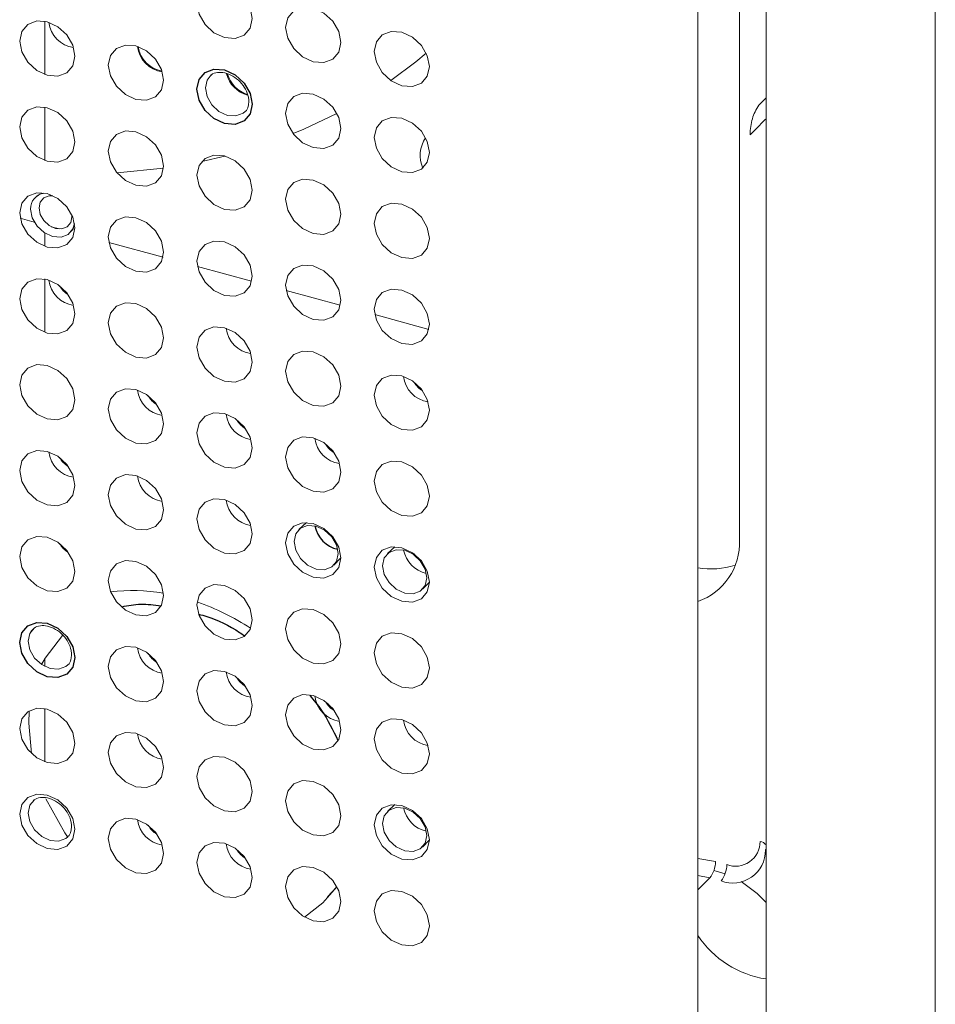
# Paper-space layout '_Trimetric' of a CAD drawing. Header units: millimetres. Extents: x -1485 to 1441, y -378 to 2620.
# Tile 22 of 86: x -907 to -871, y 882 to 922. Entities that reach past the tile are written whole.
import ezdxf

# ---------------------------------------------------------------- set-up
doc = ezdxf.new("R2010")
doc.units = ezdxf.units.MM

psp = doc.layouts.new('_Trimetric')

# ---------------------------------------------------------------- linework, layer by layer
at = {"color": 144, "linetype": 'Continuous', "lineweight": 18}
for p, q in [((-870.907, 509.261), (-870.907, 1254.995)), ((-877.664, 1248.112), (-877.664, 502.377)), ((-880.383, 501.931), (-880.383, 1247.665)), ((-878.726, 1048.246), (-878.726, 900.825)), ((-906.454, 921.527), (-906.454, 919.401)), ((-877.951, 918.175), (-877.664, 918.47)), ((-906.454, 918.098), (-906.454, 915.972)), ((-900.186, 915.932), (-899.261, 916.148)), ((-903.567, 915.472), (-901.714, 915.663)), ((-906.868, 913.511), (-907.431, 913.664)), ((-905.367, 913.719), (-905.369, 913.766)), ((-905.858, 913.237), (-906.189, 913.327)), ((-906.454, 913.078), (-906.454, 912.544)), ((-901.732, 912.115), (-903.893, 912.703)), ((-898.194, 911.154), (-900.356, 911.741)), ((-906.454, 911.241), (-906.454, 909.115)), ((-894.657, 910.192), (-896.818, 910.78)), ((-891.119, 909.231), (-893.28, 909.818)), ((-896.011, 901.517), (-896.307, 901.243)), ((-892.473, 900.555), (-892.769, 900.281)), ((-894.916, 899.818), (-894.636, 900.107)), ((-891.379, 898.857), (-891.098, 899.146)), ((-906.454, 896.079), (-906.454, 895.779)), ((-906.454, 894.098), (-906.454, 891.972)), ((-895.038, 894.116), (-895.168, 894.31)), ((-892.473, 890.269), (-892.769, 889.995)), ((-891.379, 888.571), (-891.098, 888.86)), ((-877.69, 888.454), (-877.664, 888.485)), ((-879.68, 887.995), (-880.383, 888.115)), ((-879.296, 887.506), (-879.743, 887.641)), ((-880.383, 887.435), (-879.91, 887.343)), ((-880.383, 886.866), (-879.91, 887.343))]:
    psp.add_line(p, q, dxfattribs=at)
at = {"color": 7, "linetype": 'Continuous', "lineweight": 25}
psp.add_line((-894.806, 886.974), (-895.164, 886.582), dxfattribs=at)
at = {"color": 144, "linetype": 'Continuous', "lineweight": 18, "flags": 128}
for points in [[(-898.173, 921.642), (-898.257, 921.256), (-898.496, 920.975), (-898.853, 920.84), (-899.275, 920.874), (-899.697, 921.07), (-900.054, 921.398), (-900.293, 921.809), (-900.377, 922.241), (-900.293, 922.627), (-900.054, 922.908), (-899.697, 923.042), (-899.275, 923.009), (-898.853, 922.813), (-898.496, 922.485), (-898.257, 922.073), (-898.173, 921.642)], [(-894.636, 920.681), (-894.719, 920.295), (-894.958, 920.013), (-895.316, 919.879), (-895.737, 919.912), (-896.159, 920.108), (-896.516, 920.437), (-896.755, 920.848), (-896.839, 921.279), (-896.755, 921.665), (-896.516, 921.947), (-896.159, 922.081), (-895.737, 922.048), (-895.316, 921.852), (-894.958, 921.523), (-894.719, 921.112), (-894.636, 920.681)], [(-905.249, 920.136), (-905.332, 919.75), (-905.571, 919.469), (-905.929, 919.335), (-906.35, 919.368), (-906.772, 919.564), (-907.129, 919.892), (-907.368, 920.304), (-907.452, 920.735), (-907.368, 921.121), (-907.129, 921.402), (-906.772, 921.537), (-906.35, 921.503), (-905.929, 921.308), (-905.571, 920.979), (-905.332, 920.568), (-905.249, 920.136)], [(-891.098, 919.719), (-891.182, 919.333), (-891.421, 919.052), (-891.778, 918.917), (-892.2, 918.951), (-892.621, 919.147), (-892.979, 919.475), (-893.217, 919.887), (-893.301, 920.318), (-893.217, 920.704), (-892.979, 920.985), (-892.621, 921.12), (-892.2, 921.086), (-891.778, 920.89), (-891.421, 920.562), (-891.182, 920.15), (-891.098, 919.719)], [(-901.711, 919.175), (-901.795, 918.789), (-902.034, 918.507), (-902.391, 918.373), (-902.813, 918.406), (-903.234, 918.602), (-903.592, 918.931), (-903.83, 919.342), (-903.914, 919.774), (-903.83, 920.159), (-903.592, 920.441), (-903.234, 920.575), (-902.813, 920.542), (-902.391, 920.346), (-902.034, 920.018), (-901.795, 919.606), (-901.711, 919.175)], [(-892.637, 919.158), (-891.647, 919.902), (-891.225, 920.252)], [(-899.805, 919.382), (-899.974, 919.172), (-900.041, 918.864), (-899.974, 918.519), (-899.783, 918.19), (-899.497, 917.928), (-899.16, 917.771), (-898.823, 917.745), (-898.538, 917.852), (-898.459, 917.918)], [(-894.636, 917.252), (-894.719, 916.866), (-894.958, 916.585), (-895.316, 916.45), (-895.737, 916.484), (-896.159, 916.679), (-896.516, 917.008), (-896.755, 917.419), (-896.839, 917.851), (-896.755, 918.237), (-896.516, 918.518), (-896.159, 918.652), (-895.737, 918.619), (-895.316, 918.423), (-894.958, 918.095), (-894.719, 917.683), (-894.636, 917.252)], [(-905.249, 916.708), (-905.332, 916.322), (-905.571, 916.04), (-905.929, 915.906), (-906.35, 915.939), (-906.772, 916.135), (-907.129, 916.464), (-907.368, 916.875), (-907.452, 917.306), (-907.368, 917.692), (-907.129, 917.974), (-906.772, 918.108), (-906.35, 918.075), (-905.929, 917.879), (-905.571, 917.55), (-905.332, 917.139), (-905.249, 916.708)], [(-896.541, 917.04), (-896.11, 917.22), (-894.794, 917.847)], [(-891.098, 916.29), (-891.182, 915.905), (-891.421, 915.623), (-891.778, 915.489), (-892.2, 915.522), (-892.621, 915.718), (-892.979, 916.047), (-893.217, 916.458), (-893.301, 916.889), (-893.217, 917.275), (-892.979, 917.557), (-892.621, 917.691), (-892.2, 917.658), (-891.778, 917.462), (-891.421, 917.133), (-891.182, 916.722), (-891.098, 916.29)], [(-877.69, 917.623), (-878.102, 917.199), (-878.297, 916.999)], [(-901.711, 915.746), (-901.795, 915.36), (-902.034, 915.079), (-902.391, 914.944), (-902.813, 914.978), (-903.234, 915.174), (-903.592, 915.502), (-903.83, 915.914), (-903.914, 916.345), (-903.83, 916.731), (-903.592, 917.012), (-903.234, 917.147), (-902.813, 917.113), (-902.391, 916.917), (-902.034, 916.589), (-901.795, 916.178), (-901.711, 915.746)], [(-898.173, 914.785), (-898.257, 914.399), (-898.496, 914.117), (-898.853, 913.983), (-899.275, 914.016), (-899.697, 914.212), (-900.054, 914.541), (-900.293, 914.952), (-900.377, 915.384), (-900.293, 915.769), (-900.054, 916.051), (-899.697, 916.185), (-899.275, 916.152), (-898.853, 915.956), (-898.496, 915.627), (-898.257, 915.216), (-898.173, 914.785)], [(-894.636, 913.823), (-894.719, 913.437), (-894.958, 913.156), (-895.316, 913.022), (-895.737, 913.055), (-896.159, 913.251), (-896.516, 913.579), (-896.755, 913.991), (-896.839, 914.422), (-896.755, 914.808), (-896.516, 915.089), (-896.159, 915.224), (-895.737, 915.19), (-895.316, 914.995), (-894.958, 914.666), (-894.719, 914.255), (-894.636, 913.823)], [(-905.249, 913.279), (-905.332, 912.893), (-905.571, 912.612), (-905.929, 912.477), (-906.35, 912.511), (-906.772, 912.706), (-907.129, 913.035), (-907.368, 913.446), (-907.452, 913.878), (-907.368, 914.264), (-907.129, 914.545), (-906.772, 914.679), (-906.35, 914.646), (-905.929, 914.45), (-905.571, 914.122), (-905.332, 913.71), (-905.249, 913.279)], [(-906.123, 914.553), (-906.275, 914.553), (-906.488, 914.473), (-906.63, 914.305), (-906.68, 914.076), (-906.63, 913.819), (-906.488, 913.574), (-906.275, 913.378), (-906.024, 913.261), (-905.772, 913.241), (-905.559, 913.321), (-905.417, 913.489), (-905.367, 913.719), (-905.367, 913.719)], [(-905.266, 913.455), (-905.328, 913.24), (-905.518, 913.015), (-905.802, 912.908), (-906.138, 912.935), (-906.474, 913.091), (-906.759, 913.353), (-906.949, 913.68), (-907.016, 914.024)], [(-891.098, 912.862), (-891.182, 912.476), (-891.421, 912.194), (-891.778, 912.06), (-892.2, 912.093), (-892.621, 912.289), (-892.979, 912.618), (-893.217, 913.029), (-893.301, 913.461), (-893.217, 913.846), (-892.979, 914.128), (-892.621, 914.262), (-892.2, 914.229), (-891.778, 914.033), (-891.421, 913.704), (-891.182, 913.293), (-891.098, 912.862)], [(-901.711, 912.317), (-901.795, 911.932), (-902.034, 911.65), (-902.391, 911.516), (-902.813, 911.549), (-903.234, 911.745), (-903.592, 912.074), (-903.83, 912.485), (-903.914, 912.916), (-903.83, 913.302), (-903.592, 913.584), (-903.234, 913.718), (-902.813, 913.685), (-902.391, 913.489), (-902.034, 913.16), (-901.795, 912.749), (-901.711, 912.317)], [(-898.173, 911.356), (-898.257, 910.97), (-898.496, 910.689), (-898.853, 910.554), (-899.275, 910.588), (-899.697, 910.784), (-900.054, 911.112), (-900.293, 911.523), (-900.377, 911.955), (-900.293, 912.341), (-900.054, 912.622), (-899.697, 912.756), (-899.275, 912.723), (-898.853, 912.527), (-898.496, 912.199), (-898.257, 911.787), (-898.173, 911.356)], [(-894.636, 910.395), (-894.719, 910.009), (-894.958, 909.727), (-895.316, 909.593), (-895.737, 909.626), (-896.159, 909.822), (-896.516, 910.151), (-896.755, 910.562), (-896.839, 910.993), (-896.755, 911.379), (-896.516, 911.661), (-896.159, 911.795), (-895.737, 911.762), (-895.316, 911.566), (-894.958, 911.237), (-894.719, 910.826), (-894.636, 910.395)], [(-905.249, 909.85), (-905.332, 909.464), (-905.571, 909.183), (-905.929, 909.049), (-906.35, 909.082), (-906.772, 909.278), (-907.129, 909.606), (-907.368, 910.018), (-907.452, 910.449), (-907.368, 910.835), (-907.129, 911.116), (-906.772, 911.251), (-906.35, 911.217), (-905.929, 911.022), (-905.571, 910.693), (-905.332, 910.282), (-905.249, 909.85)], [(-891.098, 909.433), (-891.182, 909.047), (-891.421, 908.766), (-891.778, 908.631), (-892.2, 908.665), (-892.621, 908.861), (-892.979, 909.189), (-893.217, 909.601), (-893.301, 910.032), (-893.217, 910.418), (-892.979, 910.699), (-892.621, 910.834), (-892.2, 910.8), (-891.778, 910.604), (-891.421, 910.276), (-891.182, 909.864), (-891.098, 909.433)], [(-901.711, 908.889), (-901.795, 908.503), (-902.034, 908.221), (-902.391, 908.087), (-902.813, 908.12), (-903.234, 908.316), (-903.592, 908.645), (-903.83, 909.056), (-903.914, 909.488), (-903.83, 909.873), (-903.592, 910.155), (-903.234, 910.289), (-902.813, 910.256), (-902.391, 910.06), (-902.034, 909.732), (-901.795, 909.32), (-901.711, 908.889)], [(-898.173, 907.927), (-898.257, 907.542), (-898.496, 907.26), (-898.853, 907.126), (-899.275, 907.159), (-899.697, 907.355), (-900.054, 907.683), (-900.293, 908.095), (-900.377, 908.526), (-900.293, 908.912), (-900.054, 909.193), (-899.697, 909.328), (-899.275, 909.294), (-898.853, 909.099), (-898.496, 908.77), (-898.257, 908.359), (-898.173, 907.927)], [(-894.636, 906.966), (-894.719, 906.58), (-894.958, 906.299), (-895.316, 906.164), (-895.737, 906.198), (-896.159, 906.393), (-896.516, 906.722), (-896.755, 907.133), (-896.839, 907.565), (-896.755, 907.951), (-896.516, 908.232), (-896.159, 908.366), (-895.737, 908.333), (-895.316, 908.137), (-894.958, 907.809), (-894.719, 907.397), (-894.636, 906.966)], [(-905.249, 906.422), (-905.332, 906.036), (-905.571, 905.754), (-905.929, 905.62), (-906.35, 905.653), (-906.772, 905.849), (-907.129, 906.178), (-907.368, 906.589), (-907.452, 907.02), (-907.368, 907.406), (-907.129, 907.688), (-906.772, 907.822), (-906.35, 907.789), (-905.929, 907.593), (-905.571, 907.264), (-905.332, 906.853), (-905.249, 906.422)], [(-891.098, 906.004), (-891.182, 905.619), (-891.421, 905.337), (-891.778, 905.203), (-892.2, 905.236), (-892.621, 905.432), (-892.979, 905.761), (-893.217, 906.172), (-893.301, 906.603), (-893.217, 906.989), (-892.979, 907.271), (-892.621, 907.405), (-892.2, 907.372), (-891.778, 907.176), (-891.421, 906.847), (-891.182, 906.436), (-891.098, 906.004)], [(-901.711, 905.46), (-901.795, 905.074), (-902.034, 904.793), (-902.391, 904.658), (-902.813, 904.692), (-903.234, 904.888), (-903.592, 905.216), (-903.83, 905.628), (-903.914, 906.059), (-903.83, 906.445), (-903.592, 906.726), (-903.234, 906.861), (-902.813, 906.827), (-902.391, 906.631), (-902.034, 906.303), (-901.795, 905.892), (-901.711, 905.46)], [(-898.173, 904.499), (-898.257, 904.113), (-898.496, 903.831), (-898.853, 903.697), (-899.275, 903.73), (-899.697, 903.926), (-900.054, 904.255), (-900.293, 904.666), (-900.377, 905.097), (-900.293, 905.483), (-900.054, 905.765), (-899.697, 905.899), (-899.275, 905.866), (-898.853, 905.67), (-898.496, 905.341), (-898.257, 904.93), (-898.173, 904.499)], [(-894.636, 903.537), (-894.719, 903.151), (-894.958, 902.87), (-895.316, 902.736), (-895.737, 902.769), (-896.159, 902.965), (-896.516, 903.293), (-896.755, 903.705), (-896.839, 904.136), (-896.755, 904.522), (-896.516, 904.803), (-896.159, 904.938), (-895.737, 904.904), (-895.316, 904.709), (-894.958, 904.38), (-894.719, 903.969), (-894.636, 903.537)], [(-905.249, 902.993), (-905.332, 902.607), (-905.571, 902.326), (-905.929, 902.191), (-906.35, 902.225), (-906.772, 902.42), (-907.129, 902.749), (-907.368, 903.16), (-907.452, 903.592), (-907.368, 903.978), (-907.129, 904.259), (-906.772, 904.393), (-906.35, 904.36), (-905.929, 904.164), (-905.571, 903.836), (-905.332, 903.424), (-905.249, 902.993)], [(-891.098, 902.576), (-891.182, 902.19), (-891.421, 901.908), (-891.778, 901.774), (-892.2, 901.807), (-892.621, 902.003), (-892.979, 902.332), (-893.217, 902.743), (-893.301, 903.175), (-893.217, 903.56), (-892.979, 903.842), (-892.621, 903.976), (-892.2, 903.943), (-891.778, 903.747), (-891.421, 903.418), (-891.182, 903.007), (-891.098, 902.576)], [(-901.711, 902.031), (-901.795, 901.646), (-902.034, 901.364), (-902.391, 901.23), (-902.813, 901.263), (-903.234, 901.459), (-903.592, 901.788), (-903.83, 902.199), (-903.914, 902.63), (-903.83, 903.016), (-903.592, 903.298), (-903.234, 903.432), (-902.813, 903.399), (-902.391, 903.203), (-902.034, 902.874), (-901.795, 902.463), (-901.711, 902.031)], [(-898.173, 901.07), (-898.257, 900.684), (-898.496, 900.403), (-898.853, 900.268), (-899.275, 900.302), (-899.697, 900.498), (-900.054, 900.826), (-900.293, 901.237), (-900.377, 901.669), (-900.293, 902.055), (-900.054, 902.336), (-899.697, 902.47), (-899.275, 902.437), (-898.853, 902.241), (-898.496, 901.913), (-898.257, 901.501), (-898.173, 901.07)], [(-894.636, 900.109), (-894.719, 899.723), (-894.958, 899.441), (-895.316, 899.307), (-895.737, 899.34), (-896.159, 899.536), (-896.516, 899.865), (-896.755, 900.276), (-896.839, 900.707), (-896.755, 901.093), (-896.516, 901.375), (-896.159, 901.509), (-895.737, 901.476), (-895.316, 901.28), (-894.958, 900.951), (-894.719, 900.54), (-894.636, 900.109)], [(-894.742, 900.28), (-894.809, 900.625), (-895, 900.954), (-895.286, 901.217), (-895.623, 901.373), (-895.96, 901.4), (-896.245, 901.293), (-896.436, 901.068), (-896.503, 900.759), (-896.436, 900.414), (-896.245, 900.086), (-895.96, 899.823), (-895.623, 899.666), (-895.286, 899.64), (-895, 899.747), (-894.809, 899.972), (-894.742, 900.28)], [(-905.249, 899.564), (-905.332, 899.178), (-905.571, 898.897), (-905.929, 898.763), (-906.35, 898.796), (-906.772, 898.992), (-907.129, 899.32), (-907.368, 899.732), (-907.452, 900.163), (-907.368, 900.549), (-907.129, 900.83), (-906.772, 900.965), (-906.35, 900.931), (-905.929, 900.736), (-905.571, 900.407), (-905.332, 899.996), (-905.249, 899.564)], [(-891.098, 899.147), (-891.182, 898.761), (-891.421, 898.48), (-891.778, 898.345), (-892.2, 898.379), (-892.621, 898.575), (-892.979, 898.903), (-893.217, 899.314), (-893.301, 899.746), (-893.217, 900.132), (-892.979, 900.413), (-892.621, 900.548), (-892.2, 900.514), (-891.778, 900.318), (-891.421, 899.99), (-891.182, 899.578), (-891.098, 899.147)], [(-891.204, 899.319), (-891.271, 899.664), (-891.462, 899.993), (-891.748, 900.255), (-892.085, 900.412), (-892.422, 900.438), (-892.708, 900.331), (-892.899, 900.106), (-892.966, 899.798), (-892.899, 899.453), (-892.708, 899.124), (-892.422, 898.861), (-892.085, 898.705), (-891.748, 898.678), (-891.462, 898.786), (-891.271, 899.011), (-891.204, 899.319)], [(-891.71, 900.27), (-891.621, 900.136), (-891.605, 900.118)], [(-901.711, 898.603), (-901.795, 898.217), (-902.034, 897.935), (-902.391, 897.801), (-902.813, 897.834), (-903.234, 898.03), (-903.592, 898.359), (-903.83, 898.77), (-903.914, 899.202), (-903.83, 899.587), (-903.592, 899.869), (-903.234, 900.003), (-902.813, 899.97), (-902.391, 899.774), (-902.034, 899.445), (-901.795, 899.034), (-901.711, 898.603)], [(-898.173, 897.641), (-898.257, 897.256), (-898.496, 896.974), (-898.853, 896.84), (-899.275, 896.873), (-899.697, 897.069), (-900.054, 897.397), (-900.293, 897.809), (-900.377, 898.24), (-900.293, 898.626), (-900.054, 898.907), (-899.697, 899.042), (-899.275, 899.008), (-898.853, 898.813), (-898.496, 898.484), (-898.257, 898.073), (-898.173, 897.641)], [(-894.636, 896.68), (-894.719, 896.294), (-894.958, 896.013), (-895.316, 895.878), (-895.737, 895.912), (-896.159, 896.107), (-896.516, 896.436), (-896.755, 896.847), (-896.839, 897.279), (-896.755, 897.665), (-896.516, 897.946), (-896.159, 898.08), (-895.737, 898.047), (-895.316, 897.851), (-894.958, 897.523), (-894.719, 897.111), (-894.636, 896.68)], [(-906.88, 897.304), (-907.049, 897.095), (-907.116, 896.786), (-907.049, 896.441), (-906.858, 896.113), (-906.573, 895.85), (-906.236, 895.693), (-905.899, 895.667), (-905.613, 895.774), (-905.535, 895.84)], [(-906.872, 897.31), (-906.991, 897.188), (-907.001, 897.177)], [(-891.098, 895.718), (-891.182, 895.333), (-891.421, 895.051), (-891.778, 894.917), (-892.2, 894.95), (-892.621, 895.146), (-892.979, 895.475), (-893.217, 895.886), (-893.301, 896.317), (-893.217, 896.703), (-892.979, 896.985), (-892.621, 897.119), (-892.2, 897.086), (-891.778, 896.89), (-891.421, 896.561), (-891.182, 896.15), (-891.098, 895.718)], [(-906.575, 895.851), (-906.44, 896.104), (-905.747, 897.012)], [(-901.711, 895.174), (-901.795, 894.788), (-902.034, 894.507), (-902.391, 894.372), (-902.813, 894.406), (-903.234, 894.602), (-903.592, 894.93), (-903.83, 895.342), (-903.914, 895.773), (-903.83, 896.159), (-903.592, 896.44), (-903.234, 896.575), (-902.813, 896.541), (-902.391, 896.345), (-902.034, 896.017), (-901.795, 895.606), (-901.711, 895.174)], [(-898.173, 894.213), (-898.257, 893.827), (-898.496, 893.545), (-898.853, 893.411), (-899.275, 893.444), (-899.697, 893.64), (-900.054, 893.969), (-900.293, 894.38), (-900.377, 894.811), (-900.293, 895.197), (-900.054, 895.479), (-899.697, 895.613), (-899.275, 895.58), (-898.853, 895.384), (-898.496, 895.055), (-898.257, 894.644), (-898.173, 894.213)], [(-894.636, 893.251), (-894.719, 892.865), (-894.958, 892.584), (-895.316, 892.45), (-895.737, 892.483), (-896.159, 892.679), (-896.516, 893.007), (-896.755, 893.419), (-896.839, 893.85), (-896.755, 894.236), (-896.516, 894.517), (-896.159, 894.652), (-895.737, 894.618), (-895.316, 894.422), (-894.958, 894.094), (-894.719, 893.683), (-894.636, 893.251)], [(-905.249, 892.707), (-905.332, 892.321), (-905.571, 892.04), (-905.929, 891.905), (-906.35, 891.939), (-906.772, 892.134), (-907.129, 892.463), (-907.368, 892.874), (-907.452, 893.306), (-907.368, 893.692), (-907.129, 893.973), (-906.772, 894.107), (-906.35, 894.074), (-905.929, 893.878), (-905.571, 893.55), (-905.332, 893.138), (-905.249, 892.707)], [(-906.98, 892.301), (-907.093, 893.51), (-907.072, 894.009)], [(-891.098, 892.29), (-891.182, 891.904), (-891.421, 891.622), (-891.778, 891.488), (-892.2, 891.521), (-892.621, 891.717), (-892.979, 892.046), (-893.217, 892.457), (-893.301, 892.889), (-893.217, 893.274), (-892.979, 893.556), (-892.621, 893.69), (-892.2, 893.657), (-891.778, 893.461), (-891.421, 893.132), (-891.182, 892.721), (-891.098, 892.29)], [(-901.711, 891.745), (-901.795, 891.36), (-902.034, 891.078), (-902.391, 890.944), (-902.813, 890.977), (-903.234, 891.173), (-903.592, 891.502), (-903.83, 891.913), (-903.914, 892.344), (-903.83, 892.73), (-903.592, 893.012), (-903.234, 893.146), (-902.813, 893.113), (-902.391, 892.917), (-902.034, 892.588), (-901.795, 892.177), (-901.711, 891.745)], [(-898.173, 890.784), (-898.257, 890.398), (-898.496, 890.117), (-898.853, 889.982), (-899.275, 890.016), (-899.697, 890.212), (-900.054, 890.54), (-900.293, 890.951), (-900.377, 891.383), (-900.293, 891.769), (-900.054, 892.05), (-899.697, 892.184), (-899.275, 892.151), (-898.853, 891.955), (-898.496, 891.627), (-898.257, 891.215), (-898.173, 890.784)], [(-894.636, 889.823), (-894.719, 889.437), (-894.958, 889.155), (-895.316, 889.021), (-895.737, 889.054), (-896.159, 889.25), (-896.516, 889.579), (-896.755, 889.99), (-896.839, 890.421), (-896.755, 890.807), (-896.516, 891.089), (-896.159, 891.223), (-895.737, 891.19), (-895.316, 890.994), (-894.958, 890.665), (-894.719, 890.254), (-894.636, 889.823)], [(-905.249, 889.278), (-905.332, 888.892), (-905.571, 888.611), (-905.929, 888.477), (-906.35, 888.51), (-906.772, 888.706), (-907.129, 889.034), (-907.368, 889.446), (-907.452, 889.877), (-907.368, 890.263), (-907.129, 890.544), (-906.772, 890.679), (-906.35, 890.645), (-905.929, 890.45), (-905.571, 890.121), (-905.332, 889.71), (-905.249, 889.278)], [(-906.88, 890.446), (-907.049, 890.237), (-907.116, 889.929), (-907.049, 889.584), (-906.858, 889.255), (-906.573, 888.993), (-906.236, 888.836), (-905.899, 888.809), (-905.613, 888.917), (-905.535, 888.983)], [(-905.543, 888.974), (-905.655, 889.138), (-906.408, 890.489)], [(-891.098, 888.861), (-891.182, 888.475), (-891.421, 888.194), (-891.778, 888.059), (-892.2, 888.093), (-892.621, 888.289), (-892.979, 888.617), (-893.217, 889.028), (-893.301, 889.46), (-893.217, 889.846), (-892.979, 890.127), (-892.621, 890.262), (-892.2, 890.228), (-891.778, 890.032), (-891.421, 889.704), (-891.182, 889.292), (-891.098, 888.861)], [(-891.204, 889.033), (-891.271, 889.378), (-891.462, 889.707), (-891.748, 889.969), (-892.085, 890.126), (-892.422, 890.152), (-892.708, 890.045), (-892.899, 889.82), (-892.966, 889.512), (-892.899, 889.167), (-892.708, 888.838), (-892.422, 888.575), (-892.085, 888.419), (-891.748, 888.392), (-891.462, 888.5), (-891.271, 888.725), (-891.204, 889.033)], [(-901.711, 888.317), (-901.795, 887.931), (-902.034, 887.649), (-902.391, 887.515), (-902.813, 887.548), (-903.234, 887.744), (-903.592, 888.073), (-903.83, 888.484), (-903.914, 888.916), (-903.83, 889.301), (-903.592, 889.583), (-903.234, 889.717), (-902.813, 889.684), (-902.391, 889.488), (-902.034, 889.159), (-901.795, 888.748), (-901.711, 888.317)], [(-898.173, 887.355), (-898.257, 886.969), (-898.496, 886.688), (-898.853, 886.554), (-899.275, 886.587), (-899.697, 886.783), (-900.054, 887.111), (-900.293, 887.523), (-900.377, 887.954), (-900.293, 888.34), (-900.054, 888.621), (-899.697, 888.756), (-899.275, 888.722), (-898.853, 888.527), (-898.496, 888.198), (-898.257, 887.787), (-898.173, 887.355)], [(-894.636, 886.394), (-894.719, 886.008), (-894.958, 885.727), (-895.316, 885.592), (-895.737, 885.626), (-896.159, 885.821), (-896.516, 886.15), (-896.755, 886.561), (-896.839, 886.993), (-896.755, 887.379), (-896.516, 887.66), (-896.159, 887.794), (-895.737, 887.761), (-895.316, 887.565), (-894.958, 887.237), (-894.719, 886.825), (-894.636, 886.394)], [(-894.791, 886.984), (-895.352, 886.338), (-896.09, 885.778)], [(-877.664, 886.358), (-878.014, 886.713), (-878.652, 887.191)], [(-891.098, 885.432), (-891.182, 885.047), (-891.421, 884.765), (-891.778, 884.631), (-892.2, 884.664), (-892.621, 884.86), (-892.979, 885.189), (-893.217, 885.6), (-893.301, 886.031), (-893.217, 886.417), (-892.979, 886.699), (-892.621, 886.833), (-892.2, 886.8), (-891.778, 886.604), (-891.421, 886.275), (-891.182, 885.864), (-891.098, 885.432)]]:
    psp.add_lwpolyline(points, dxfattribs=at)
at = {"color": 7, "linetype": 'Continuous', "lineweight": 25, "flags": 128}
for points in [[(-898.173, 918.213), (-898.257, 917.828), (-898.496, 917.546), (-898.853, 917.412), (-899.275, 917.445), (-899.697, 917.641), (-900.054, 917.969), (-900.293, 918.381), (-900.377, 918.812), (-900.293, 919.198), (-900.054, 919.479), (-899.697, 919.614), (-899.275, 919.581), (-898.853, 919.385), (-898.496, 919.056), (-898.257, 918.645), (-898.173, 918.213)], [(-905.249, 896.136), (-905.332, 895.75), (-905.571, 895.468), (-905.929, 895.334), (-906.35, 895.367), (-906.772, 895.563), (-907.129, 895.892), (-907.368, 896.303), (-907.452, 896.734), (-907.368, 897.12), (-907.129, 897.402), (-906.772, 897.536), (-906.35, 897.503), (-905.929, 897.307), (-905.571, 896.978), (-905.332, 896.567), (-905.249, 896.136)]]:
    psp.add_lwpolyline(points, dxfattribs=at)
at = {"color": 144, "linetype": 'Continuous', "lineweight": 18}
for centre, radius, start, end in [((-905.135, 921.622), 1.162, 186.749, 261.861), ((-901.597, 920.66), 1.162, 186.7475, 261.8625), ((-901.573, 920.684), 1.162, 188.4282, 260.1818), ((-898.04, 919.718), 1.188, 193.9166, 254.5806), ((-898.004, 919.753), 1.202, 196.2282, 252.565), ((-890.219, 916.165), 1.249, 145.5208, 203.5187), ((-906.406, 914.055), 0.611, 97.862, 182.9318), ((-905.135, 911.336), 1.162, 186.7492, 261.8608), ((-905.048, 911.421), 0.928, 208.8211, 239.789), ((-898.06, 909.413), 1.162, 186.7514, 261.8587), ((-890.984, 907.49), 1.162, 186.7474, 261.8626), ((-890.897, 907.575), 0.928, 208.8239, 239.7862), ((-901.597, 906.946), 1.162, 186.7513, 261.8588), ((-901.51, 907.03), 0.928, 208.8234, 239.7867), ((-898.06, 905.984), 1.162, 186.7494, 261.8607), ((-897.973, 906.069), 0.928, 208.8235, 239.7866), ((-894.522, 905.023), 1.162, 186.7486, 261.8615), ((-894.435, 905.108), 0.928, 208.8247, 239.7853), ((-905.135, 904.478), 1.162, 186.7485, 261.8616), ((-905.048, 904.563), 0.928, 208.8248, 239.7853), ((-901.597, 903.517), 1.162, 186.7501, 261.8599), ((-898.06, 902.556), 1.162, 186.7505, 261.8596), ((-905.048, 901.135), 0.928, 208.8238, 239.7863), ((-881.201, 900.71), 2.478, 289.2845, 2.6616), ((-890.973, 900.644), 1.177, 190.834, 257.776), ((-879.847, 902.801), 3.129, 260.1467, 287.6785), ((-902.946, 891.705), 7.103, 80.0272, 97.1028), ((-903.623, 889.058), 9.847, 56.8382, 70.7106), ((-901.597, 896.66), 1.162, 186.751, 261.8591), ((-901.51, 896.744), 0.928, 208.8219, 239.7881), ((-898.06, 895.698), 1.162, 186.7494, 261.8607), ((-897.973, 895.783), 0.928, 208.8212, 239.7889), ((-894.522, 894.737), 1.162, 186.7488, 261.8613), ((-894.435, 894.822), 0.928, 208.8226, 239.7875), ((-890.984, 893.775), 1.162, 186.7478, 261.8623), ((-901.597, 893.231), 1.162, 186.7504, 261.8597), ((-890.973, 890.358), 1.177, 190.8314, 257.7787), ((-901.597, 889.802), 1.162, 186.7482, 261.8618), ((-901.51, 889.887), 0.928, 208.8218, 239.7883), ((-898.06, 888.841), 1.162, 186.7499, 261.8601), ((-897.973, 888.926), 0.928, 208.8212, 239.7889), ((-878.99, 888.433), 1.3, 248.8897, 0.8948), ((-878.878, 888.782), 0.975, 248.8588, 0.9257), ((-877.984, 888.39), 0.415, 39.6097, 78.6718), ((-880.711, 887.991), 1.03, 321.0305, 0.2375), ((-880.26, 887.868), 1.03, 321.0305, 0.2375), ((-877.052, 887.264), 4.004, 213.7169, 261.2018)]:
    psp.add_arc(centre, radius, start, end, dxfattribs=at)
at = {"color": 7, "linetype": 'Continuous', "lineweight": 25}
psp.add_arc((-894.51, 901.605), 1.177, 190.8329, 257.7771, dxfattribs=at)
at = {"color": 144, "linetype": 'Continuous', "lineweight": 18}
for points, knots in [([(-899.838, 919.337), (-899.826, 919.354), (-899.764, 919.436), (-899.571, 919.491), (-899.268, 919.483), (-898.942, 919.353), (-898.645, 919.119), (-898.425, 918.819), (-898.319, 918.539), (-898.31, 918.384), (-898.307, 918.327)], [0, 0, 0, 0, 0.040018, 0.19725, 0.337241, 0.485963, 0.630857, 0.774942, 0.917933, 1, 1, 1, 1]), ([(-898.307, 918.327), (-898.313, 918.262), (-898.329, 918.103), (-898.384, 917.964), (-898.457, 917.923), (-898.461, 917.921)], [0, 0, 0, 0, 0.395098, 0.971178, 1, 1, 1, 1]), ([(-877.951, 918.175), (-878.065, 918.012), (-878.15, 917.831), (-878.267, 917.436), (-878.298, 917.222), (-878.297, 916.999)], [0, 0, 0, 0, 0.5, 0.5, 1, 1, 1, 1]), ([(-906.509, 914.657), (-906.571, 914.645), (-906.687, 914.622), (-906.768, 914.538), (-906.806, 914.5)], [0, 0, 0, 0, 0.532779, 1, 1, 1, 1]), ([(-905.44, 913.103), (-905.394, 913.147), (-905.304, 913.234), (-905.28, 913.36), (-905.268, 913.421)], [0, 0, 0, 0, 0.510102, 1, 1, 1, 1]), ([(-906.914, 897.26), (-906.901, 897.276), (-906.839, 897.358), (-906.647, 897.414), (-906.343, 897.406), (-906.018, 897.275), (-905.72, 897.041), (-905.5, 896.741), (-905.395, 896.461), (-905.385, 896.306), (-905.382, 896.249)], [0, 0, 0, 0, 0.040018, 0.19725, 0.337241, 0.485963, 0.630857, 0.774942, 0.917933, 1, 1, 1, 1]), ([(-905.382, 896.249), (-905.388, 896.185), (-905.405, 896.026), (-905.459, 895.886), (-905.533, 895.845), (-905.536, 895.843)], [0, 0, 0, 0, 0.395098, 0.971178, 1, 1, 1, 1]), ([(-906.914, 890.402), (-906.901, 890.419), (-906.839, 890.501), (-906.647, 890.556), (-906.343, 890.548), (-906.018, 890.418), (-905.72, 890.184), (-905.5, 889.884), (-905.395, 889.604), (-905.385, 889.449), (-905.382, 889.392)], [0, 0, 0, 0, 0.040018, 0.19725, 0.337241, 0.485963, 0.630857, 0.774942, 0.917933, 1, 1, 1, 1]), ([(-905.382, 889.392), (-905.388, 889.327), (-905.405, 889.168), (-905.459, 889.028), (-905.533, 888.988), (-905.536, 888.986)], [0, 0, 0, 0, 0.395098, 0.971178, 1, 1, 1, 1])]:
    psp.add_open_spline(points, degree=3, knots=knots, dxfattribs=at)
at = {"color": 7, "linetype": 'Continuous', "lineweight": 25}
for points, knots in [([(-903.378, 898.16), (-903.13, 898.21), (-902.642, 898.306), (-902.085, 898.231), (-901.812, 898.195)], [0, 0, 0, 0, 0.508876, 1, 1, 1, 1]), ([(-900.312, 897.866), (-900.203, 897.837), (-899.653, 897.687), (-899.018, 897.386), (-898.542, 897.048), (-898.477, 897.002)], [0, 0, 0, 0, 0.17605, 0.886551, 1, 1, 1, 1]), ([(-895.873, 894.626), (-895.712, 894.428), (-895.253, 893.866), (-894.948, 893.237), (-894.75, 892.828)], [0, 0, 0, 0, 0.351074, 1, 1, 1, 1])]:
    psp.add_open_spline(points, degree=3, knots=knots, dxfattribs=at)

doc.saveas('drawing.dxf')
